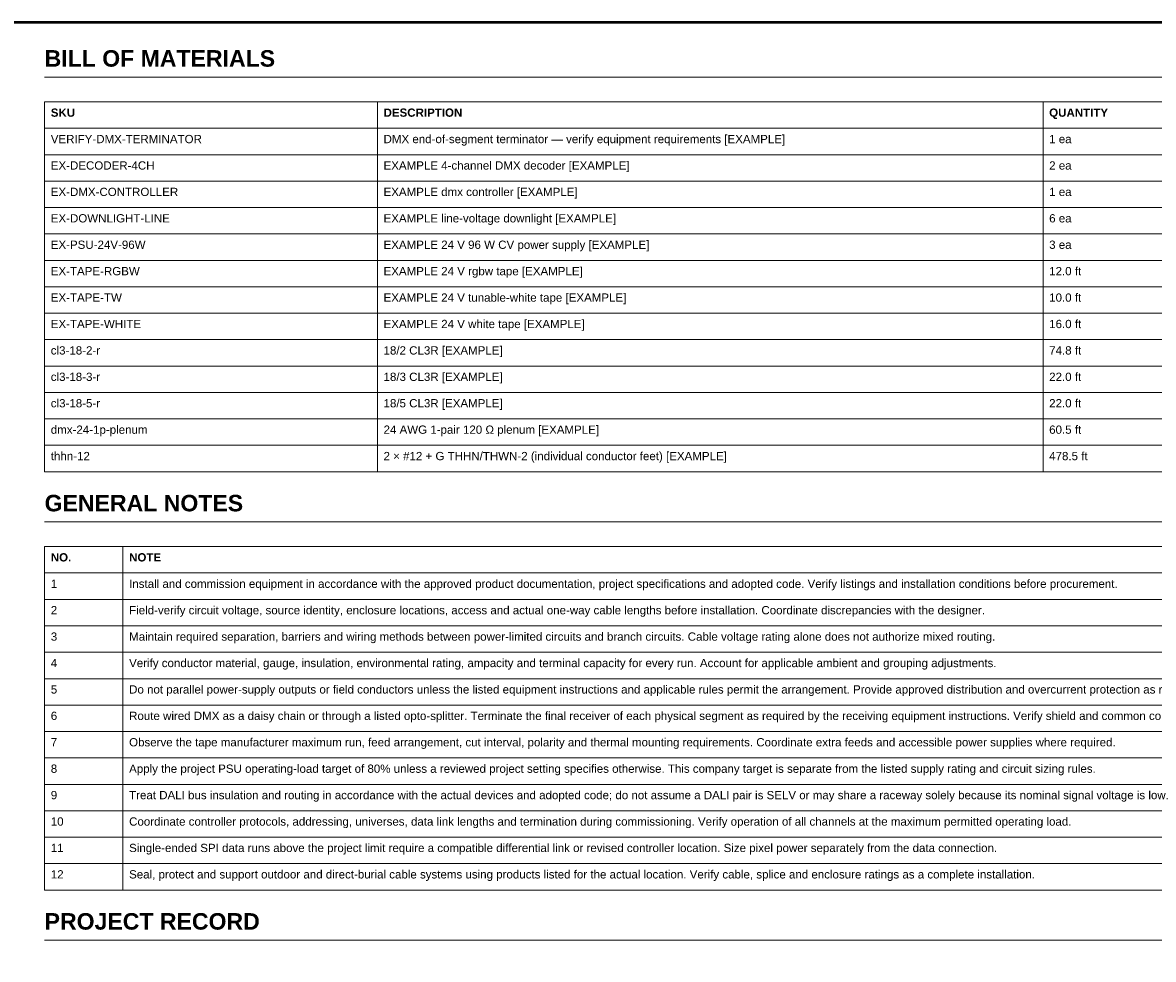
# Model space of a CAD drawing. Header units: inches. Extents: x 0.5 to 35.5, y 0.5 to 23.5.
# Tile 4 of 9: x 16.1 to 29, y 12.9 to 23.5. Entities that reach past the tile are written whole.
import ezdxf

# ---------------------------------------------------------------- set-up
doc = ezdxf.new("R2010")
doc.units = ezdxf.units.IN
doc.header["$MEASUREMENT"] = 0
doc.layers.add('E-ANNO-SCHD', color=7, linetype='Continuous', lineweight=18)
doc.layers.add('E-ANNO-TTLB', color=7, linetype='Continuous', lineweight=50)
doc.styles.add('BOLD', font='arialbd.ttf')
doc.styles.add('MAIN', font='arial.ttf')

msp = doc.modelspace()

# ---------------------------------------------------------------- linework, layer by layer
at = {"layer": 'E-ANNO-SCHD'}
for p, q in [((16.375, 22.88), (31.5, 22.88)), ((16.375, 22.6), (31.5, 22.6)), ((16.375, 22.6), (16.375, 22.3)), ((20.156, 22.6), (20.156, 22.3)), ((27.719, 22.6), (27.719, 22.3)), ((16.375, 22.3), (31.5, 22.3)), ((16.375, 22.3), (31.5, 22.3)), ((16.375, 22.3), (16.375, 22)), ((20.156, 22.3), (20.156, 22)), ((27.719, 22.3), (27.719, 22)), ((16.375, 22), (31.5, 22)), ((16.375, 22), (31.5, 22)), ((16.375, 22), (16.375, 21.7)), ((20.156, 22), (20.156, 21.7)), ((27.719, 22), (27.719, 21.7)), ((16.375, 21.7), (31.5, 21.7)), ((16.375, 21.7), (31.5, 21.7)), ((16.375, 21.7), (16.375, 21.4)), ((20.156, 21.7), (20.156, 21.4)), ((27.719, 21.7), (27.719, 21.4)), ((16.375, 21.4), (31.5, 21.4)), ((16.375, 21.4), (31.5, 21.4)), ((16.375, 21.4), (16.375, 21.1)), ((20.156, 21.4), (20.156, 21.1)), ((27.719, 21.4), (27.719, 21.1)), ((16.375, 21.1), (31.5, 21.1)), ((16.375, 21.1), (31.5, 21.1)), ((16.375, 21.1), (16.375, 20.8)), ((20.156, 21.1), (20.156, 20.8)), ((27.719, 21.1), (27.719, 20.8)), ((16.375, 20.8), (31.5, 20.8)), ((16.375, 20.8), (31.5, 20.8)), ((16.375, 20.8), (16.375, 20.5)), ((20.156, 20.8), (20.156, 20.5)), ((27.719, 20.8), (27.719, 20.5)), ((16.375, 20.5), (31.5, 20.5)), ((16.375, 20.5), (31.5, 20.5)), ((16.375, 20.5), (16.375, 20.2)), ((20.156, 20.5), (20.156, 20.2)), ((27.719, 20.5), (27.719, 20.2)), ((16.375, 20.2), (31.5, 20.2)), ((16.375, 20.2), (31.5, 20.2)), ((16.375, 20.2), (16.375, 19.9)), ((20.156, 20.2), (20.156, 19.9)), ((27.719, 20.2), (27.719, 19.9)), ((16.375, 19.9), (31.5, 19.9)), ((16.375, 19.9), (31.5, 19.9)), ((16.375, 19.9), (16.375, 19.6)), ((20.156, 19.9), (20.156, 19.6)), ((27.719, 19.9), (27.719, 19.6)), ((16.375, 19.6), (31.5, 19.6)), ((16.375, 19.6), (31.5, 19.6)), ((16.375, 19.6), (16.375, 19.3)), ((20.156, 19.6), (20.156, 19.3)), ((27.719, 19.6), (27.719, 19.3)), ((16.375, 19.3), (31.5, 19.3)), ((16.375, 19.3), (31.5, 19.3)), ((16.375, 19.3), (16.375, 19)), ((20.156, 19.3), (20.156, 19)), ((27.719, 19.3), (27.719, 19)), ((16.375, 19), (31.5, 19)), ((16.375, 19), (31.5, 19)), ((16.375, 19), (16.375, 18.7)), ((20.156, 19), (20.156, 18.7)), ((27.719, 19), (27.719, 18.7)), ((16.375, 18.7), (31.5, 18.7)), ((16.375, 18.7), (31.5, 18.7)), ((16.375, 18.7), (16.375, 18.4)), ((20.156, 18.7), (20.156, 18.4)), ((27.719, 18.7), (27.719, 18.4)), ((16.375, 18.4), (31.5, 18.4)), ((16.375, 17.83), (31.5, 17.83)), ((16.375, 17.55), (31.5, 17.55)), ((16.375, 17.55), (16.375, 17.25)), ((17.265, 17.55), (17.265, 17.25)), ((16.375, 17.25), (31.5, 17.25)), ((16.375, 17.25), (31.5, 17.25)), ((16.375, 17.25), (16.375, 16.95)), ((17.265, 17.25), (17.265, 16.95)), ((16.375, 16.95), (31.5, 16.95)), ((16.375, 16.95), (31.5, 16.95)), ((16.375, 16.95), (16.375, 16.65)), ((17.265, 16.95), (17.265, 16.65)), ((16.375, 16.65), (31.5, 16.65)), ((16.375, 16.65), (31.5, 16.65)), ((16.375, 16.65), (16.375, 16.35)), ((17.265, 16.65), (17.265, 16.35)), ((16.375, 16.35), (31.5, 16.35)), ((16.375, 16.35), (31.5, 16.35)), ((16.375, 16.35), (16.375, 16.05)), ((17.265, 16.35), (17.265, 16.05)), ((16.375, 16.05), (31.5, 16.05)), ((16.375, 16.05), (31.5, 16.05)), ((16.375, 16.05), (16.375, 15.75)), ((17.265, 16.05), (17.265, 15.75)), ((16.375, 15.75), (31.5, 15.75)), ((16.375, 15.75), (31.5, 15.75)), ((16.375, 15.75), (16.375, 15.45)), ((17.265, 15.75), (17.265, 15.45)), ((16.375, 15.45), (31.5, 15.45)), ((16.375, 15.45), (31.5, 15.45)), ((16.375, 15.45), (16.375, 15.15)), ((17.265, 15.45), (17.265, 15.15)), ((16.375, 15.15), (31.5, 15.15)), ((16.375, 15.15), (31.5, 15.15)), ((16.375, 15.15), (16.375, 14.85)), ((17.265, 15.15), (17.265, 14.85)), ((16.375, 14.85), (31.5, 14.85)), ((16.375, 14.85), (31.5, 14.85)), ((16.375, 14.85), (16.375, 14.55)), ((17.265, 14.85), (17.265, 14.55)), ((16.375, 14.55), (31.5, 14.55)), ((16.375, 14.55), (31.5, 14.55)), ((16.375, 14.55), (16.375, 14.25)), ((17.265, 14.55), (17.265, 14.25)), ((16.375, 14.25), (31.5, 14.25)), ((16.375, 14.25), (31.5, 14.25)), ((16.375, 14.25), (16.375, 13.95)), ((17.265, 14.25), (17.265, 13.95)), ((16.375, 13.95), (31.5, 13.95)), ((16.375, 13.95), (31.5, 13.95)), ((16.375, 13.95), (16.375, 13.65)), ((17.265, 13.95), (17.265, 13.65)), ((16.375, 13.65), (31.5, 13.65)), ((16.375, 13.08), (31.5, 13.08))]:
    msp.add_line(p, q, dxfattribs=at)
at = {"layer": 'E-ANNO-TTLB'}
msp.add_lwpolyline([(0.5, 0.5), (35.5, 0.5), (35.5, 23.5), (0.5, 23.5)], close=True, dxfattribs=at)

# ---------------------------------------------------------------- texts
at = {"layer": 'E-ANNO-SCHD'}
for s, height, style, p in [('BILL OF MATERIALS', 0.1875, 'BOLD', (16.375, 23)), ('SKU', 0.0938, 'BOLD', (16.445, 22.431)), ('DESCRIPTION', 0.09375, 'BOLD', (20.226, 22.431)), ('QUANTITY', 0.0938, 'BOLD', (27.789, 22.431)), ('DMX end-of-segment terminator — verify equipment requirements [EXAMPLE]', 0.09375, 'MAIN', (20.226, 22.131)), ('VERIFY-DMX-TERMINATOR', 0.09375, 'MAIN', (16.445, 22.131)), ('1 ea', 0.0938, 'MAIN', (27.789, 22.131)), ('EX-DECODER-4CH', 0.09375, 'MAIN', (16.445, 21.831)), ('EXAMPLE 4-channel DMX decoder [EXAMPLE]', 0.09375, 'MAIN', (20.226, 21.831)), ('2 ea', 0.0938, 'MAIN', (27.789, 21.831)), ('EX-DMX-CONTROLLER', 0.09375, 'MAIN', (16.445, 21.531)), ('EXAMPLE dmx controller [EXAMPLE]', 0.09375, 'MAIN', (20.226, 21.531)), ('1 ea', 0.0938, 'MAIN', (27.789, 21.531)), ('EXAMPLE line-voltage downlight [EXAMPLE]', 0.09375, 'MAIN', (20.226, 21.231)), ('EX-DOWNLIGHT-LINE', 0.09375, 'MAIN', (16.445, 21.231)), ('6 ea', 0.0938, 'MAIN', (27.789, 21.231)), ('EX-PSU-24V-96W', 0.09375, 'MAIN', (16.445, 20.931)), ('EXAMPLE 24 V 96 W CV power supply [EXAMPLE]', 0.09375, 'MAIN', (20.226, 20.931)), ('3 ea', 0.0938, 'MAIN', (27.789, 20.931)), ('EX-TAPE-RGBW', 0.09375, 'MAIN', (16.445, 20.631)), ('EXAMPLE 24 V rgbw tape [EXAMPLE]', 0.09375, 'MAIN', (20.226, 20.631)), ('12.0 ft', 0.0938, 'MAIN', (27.789, 20.631)), ('EXAMPLE 24 V tunable-white tape [EXAMPLE]', 0.09375, 'MAIN', (20.226, 20.331)), ('10.0 ft', 0.0938, 'MAIN', (27.789, 20.331)), ('EX-TAPE-TW', 0.0938, 'MAIN', (16.445, 20.331)), ('EX-TAPE-WHITE', 0.09375, 'MAIN', (16.445, 20.031)), ('EXAMPLE 24 V white tape [EXAMPLE]', 0.09375, 'MAIN', (20.226, 20.031)), ('16.0 ft', 0.0938, 'MAIN', (27.789, 20.031)), ('cl3-18-2-r', 0.0938, 'MAIN', (16.445, 19.731)), ('18/2 CL3R [EXAMPLE]', 0.09375, 'MAIN', (20.226, 19.731)), ('74.8 ft', 0.0938, 'MAIN', (27.789, 19.731)), ('cl3-18-3-r', 0.0938, 'MAIN', (16.445, 19.431)), ('18/3 CL3R [EXAMPLE]', 0.09375, 'MAIN', (20.226, 19.431)), ('22.0 ft', 0.0938, 'MAIN', (27.789, 19.431)), ('cl3-18-5-r', 0.0938, 'MAIN', (16.445, 19.131)), ('18/5 CL3R [EXAMPLE]', 0.09375, 'MAIN', (20.226, 19.131)), ('22.0 ft', 0.0938, 'MAIN', (27.789, 19.131)), ('dmx-24-1p-plenum', 0.09375, 'MAIN', (16.445, 18.831)), ('24 AWG 1-pair 120 Ω plenum [EXAMPLE]', 0.09375, 'MAIN', (20.226, 18.831)), ('60.5 ft', 0.0938, 'MAIN', (27.789, 18.831)), ('thhn-12', 0.0938, 'MAIN', (16.445, 18.531)), ('2 × #12 + G THHN/THWN-2 (individual conductor feet) [EXAMPLE]', 0.09375, 'MAIN', (20.226, 18.531)), ('478.5 ft', 0.0938, 'MAIN', (27.789, 18.531)), ('GENERAL NOTES', 0.1875, 'BOLD', (16.375, 17.95)), ('NO.', 0.0938, 'BOLD', (16.445, 17.381)), ('NOTE', 0.0938, 'BOLD', (17.335, 17.381)), ('1', 0.0938, 'MAIN', (16.445, 17.081)), ('Install and commission equipment in accordance with the approved product documentation, project specifications and adopted code. Verify listings and installation conditions before procurement.', 0.09375, 'MAIN', (17.335, 17.081)), ('2', 0.0938, 'MAIN', (16.445, 16.781)), ('Field-verify circuit voltage, source identity, enclosure locations, access and actual one-way cable lengths before installation. Coordinate discrepancies with the designer.', 0.09375, 'MAIN', (17.335, 16.781)), ('3', 0.0938, 'MAIN', (16.445, 16.481)), ('Maintain required separation, barriers and wiring methods between power-limited circuits and branch circuits. Cable voltage rating alone does not authorize mixed routing.', 0.09375, 'MAIN', (17.335, 16.481)), ('4', 0.0938, 'MAIN', (16.445, 16.181)), ('Verify conductor material, gauge, insulation, environmental rating, ampacity and terminal capacity for every run. Account for applicable ambient and grouping adjustments.', 0.09375, 'MAIN', (17.335, 16.181)), ('5', 0.0938, 'MAIN', (16.445, 15.881)), ('Do not parallel power-supply outputs or field conductors unless the listed equipment instructions and applicable rules permit the arrangement. Provide approved distribution and overcurrent protection as required.', 0.09375, 'MAIN', (17.335, 15.881)), ('6', 0.0938, 'MAIN', (16.445, 15.581)), ('Route wired DMX as a daisy chain or through a listed opto-splitter. Terminate the final receiver of each physical segment as required by the receiving equipment instructions. Verify shield and common connections.', 0.09375, 'MAIN', (17.335, 15.581)), ('7', 0.0938, 'MAIN', (16.445, 15.281)), ('Observe the tape manufacturer maximum run, feed arrangement, cut interval, polarity and thermal mounting requirements. Coordinate extra feeds and accessible power supplies where required.', 0.09375, 'MAIN', (17.335, 15.281)), ('8', 0.0938, 'MAIN', (16.445, 14.981)), ('Apply the project PSU operating-load target of 80% unless a reviewed project setting specifies otherwise. This company target is separate from the listed supply rating and circuit sizing rules.', 0.09375, 'MAIN', (17.335, 14.981)), ('9', 0.0938, 'MAIN', (16.445, 14.681)), ('Treat DALI bus insulation and routing in accordance with the actual devices and adopted code; do not assume a DALI pair is SELV or may share a raceway solely because its nominal signal voltage is low.', 0.09375, 'MAIN', (17.335, 14.681)), ('10', 0.0938, 'MAIN', (16.445, 14.381)), ('Coordinate controller protocols, addressing, universes, data link lengths and termination during commissioning. Verify operation of all channels at the maximum permitted operating load.', 0.09375, 'MAIN', (17.335, 14.381)), ('11', 0.0938, 'MAIN', (16.445, 14.081)), ('Single-ended SPI data runs above the project limit require a compatible differential link or revised controller location. Size pixel power separately from the data connection.', 0.09375, 'MAIN', (17.335, 14.081)), ('12', 0.0938, 'MAIN', (16.445, 13.781)), ('Seal, protect and support outdoor and direct-burial cable systems using products listed for the actual location. Verify cable, splice and enclosure ratings as a complete installation.', 0.09375, 'MAIN', (17.335, 13.781)), ('PROJECT RECORD', 0.1875, 'BOLD', (16.375, 13.2))]:
    msp.add_text(s, height=height, dxfattribs=dict(at, style=style)).set_placement(p)

doc.saveas('drawing.dxf')
